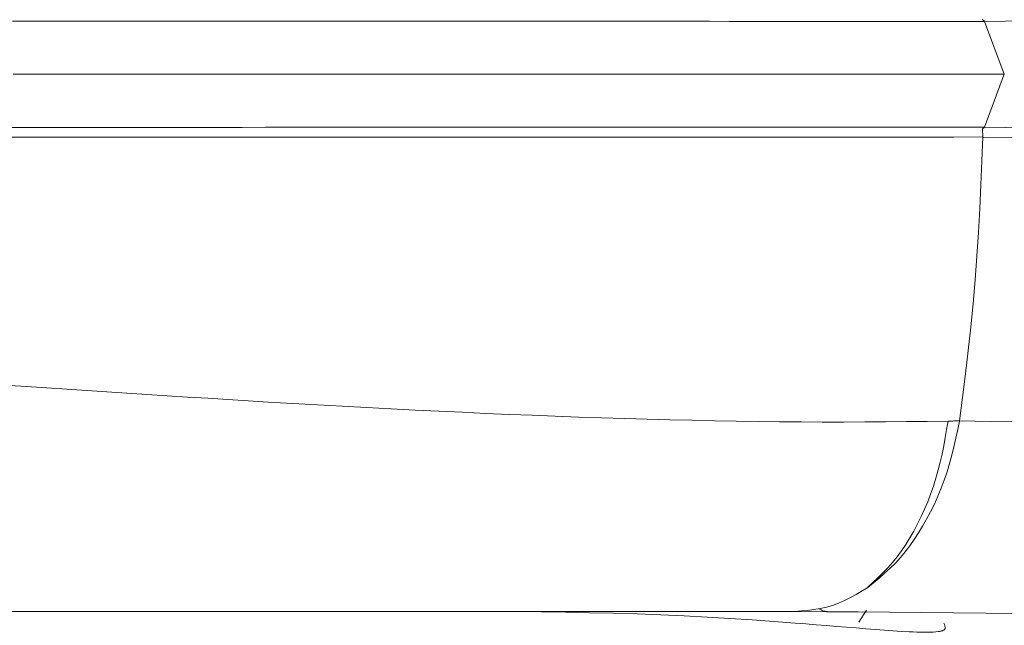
# Model space of a CAD drawing. Extents: x 193 to 943, y 26 to 526.
# Tile 36 of 256: x 359.085 to 360.23, y 91.225 to 91.93. Entities that reach past the tile are written whole.
import ezdxf

# ---------------------------------------------------------------- set-up
doc = ezdxf.new("R2010")
doc.units = 0
doc.layers.get('0').update_dxf_attribs({"lineweight": 25})
doc.layers.add('KG4_HLS_SYA', color=7, linetype='Continuous', lineweight=25)

# ---------------------------------------------------------------- blocks, each defined once
blk = doc.blocks.new('Spline-A069HVY67N', base_point=(360.0153, 91.2414))
at = {"color": 0, "lineweight": -2}
for p, q in [((360.0158, 91.2441), (360.0153, 91.2445)), ((360.0164, 91.2437), (360.0158, 91.2441)), ((360.017, 91.2433), (360.0164, 91.2437)), ((360.0176, 91.2429), (360.017, 91.2433)), ((360.0183, 91.2426), (360.0176, 91.2429)), ((360.019, 91.2423), (360.0183, 91.2426)), ((360.0198, 91.242), (360.019, 91.2423)), ((360.0207, 91.2418), (360.0198, 91.242)), ((360.0216, 91.2417), (360.0207, 91.2418)), ((360.0226, 91.2415), (360.0216, 91.2417)), ((360.0235, 91.2415), (360.0226, 91.2415)), ((360.0245, 91.2414), (360.0235, 91.2415))]:
    blk.add_line(p, q, dxfattribs=at)
blk = doc.blocks.new('Spline-A069HX0A7N', base_point=(358.4584, 91.2415))
at = {"color": 0, "lineweight": -2}
for p, q in [((359.0464, 91.2415), (359.0908, 91.2415)), ((359.0908, 91.2415), (359.1349, 91.2415)), ((359.1349, 91.2415), (359.1788, 91.2415)), ((359.1788, 91.2415), (359.2225, 91.2415)), ((359.2225, 91.2415), (359.266, 91.2415)), ((359.266, 91.2415), (359.2985, 91.2415)), ((359.2985, 91.2415), (359.3309, 91.2415)), ((359.3309, 91.2415), (359.3631, 91.2415)), ((359.3631, 91.2415), (359.3951, 91.2415)), ((359.3951, 91.2415), (359.427, 91.2415)), ((359.427, 91.2415), (359.4586, 91.2415)), ((359.4586, 91.2415), (359.4901, 91.2415)), ((359.4901, 91.2415), (359.5213, 91.2415)), ((359.5213, 91.2415), (359.5524, 91.2415)), ((359.5524, 91.2415), (359.5832, 91.2415)), ((359.5832, 91.2415), (359.6138, 91.2415)), ((359.6138, 91.2415), (359.6442, 91.2415)), ((359.6442, 91.2415), (359.6744, 91.2415)), ((359.6744, 91.2415), (359.7043, 91.2415)), ((359.7043, 91.2415), (359.7339, 91.2415)), ((359.7339, 91.2415), (359.7632, 91.2415)), ((359.7632, 91.2415), (359.7922, 91.2415)), ((359.7922, 91.2415), (359.8209, 91.2415)), ((359.8209, 91.2415), (359.8491, 91.2415)), ((359.8491, 91.2415), (359.877, 91.2415)), ((359.877, 91.2415), (359.9047, 91.2415)), ((359.9047, 91.2415), (359.9322, 91.2415)), ((359.9322, 91.2415), (359.9595, 91.2415)), ((359.9595, 91.2415), (359.9868, 91.2415))]:
    blk.add_line(p, q, dxfattribs=at)
blk = doc.blocks.new('Spline-A069HX0E7N', base_point=(358.3019, 91.8665))
at = {"color": 0, "lineweight": -2}
for p, q in [((359.1195, 91.8665), (359.0773, 91.8665)), ((359.1615, 91.8665), (359.1195, 91.8665)), ((359.2033, 91.8665), (359.1615, 91.8665)), ((359.245, 91.8665), (359.2033, 91.8665)), ((359.2865, 91.8665), (359.245, 91.8665)), ((359.3277, 91.8665), (359.2865, 91.8665)), ((359.3688, 91.8665), (359.3277, 91.8665)), ((359.4096, 91.8665), (359.3688, 91.8665)), ((359.4502, 91.8665), (359.4096, 91.8665)), ((359.4905, 91.8665), (359.4502, 91.8665)), ((359.5306, 91.8665), (359.4905, 91.8665)), ((359.5704, 91.8665), (359.5306, 91.8665)), ((359.6099, 91.8665), (359.5704, 91.8665)), ((359.6491, 91.8665), (359.6099, 91.8665)), ((359.688, 91.8665), (359.6491, 91.8665)), ((359.7267, 91.8665), (359.688, 91.8665)), ((359.765, 91.8665), (359.7267, 91.8665)), ((359.803, 91.8665), (359.765, 91.8665)), ((359.8408, 91.8665), (359.803, 91.8665)), ((359.8782, 91.8665), (359.8408, 91.8665)), ((359.9152, 91.8665), (359.8782, 91.8665)), ((359.9518, 91.8665), (359.9152, 91.8665)), ((359.9879, 91.8665), (359.9518, 91.8665)), ((360.0236, 91.8665), (359.9879, 91.8665)), ((360.0588, 91.8665), (360.0236, 91.8665)), ((360.0936, 91.8665), (360.0588, 91.8665)), ((360.128, 91.8665), (360.0936, 91.8665)), ((360.1622, 91.8665), (360.128, 91.8665)), ((360.1962, 91.8665), (360.1622, 91.8665)), ((360.2301, 91.8665), (360.1962, 91.8665))]:
    blk.add_line(p, q, dxfattribs=at)
blk = doc.blocks.new('Spline-A069HX0I7N', base_point=(360.1781, 91.4633))
at = {"color": 0, "lineweight": -2}
for p, q in [((360.2051, 91.7936), (360.204, 91.7658)), ((360.204, 91.7658), (360.2029, 91.738)), ((360.2029, 91.738), (360.2016, 91.7102)), ((360.2016, 91.7102), (360.2001, 91.6825)), ((360.2001, 91.6825), (360.1983, 91.6548)), ((360.1983, 91.6548), (360.1963, 91.6272)), ((360.1963, 91.6272), (360.1938, 91.5998)), ((360.1938, 91.5998), (360.1911, 91.5724)), ((360.1911, 91.5724), (360.1881, 91.5451)), ((360.1881, 91.5451), (360.1849, 91.5178)), ((360.1849, 91.5178), (360.1815, 91.4906)), ((360.1815, 91.4906), (360.1781, 91.4633))]:
    blk.add_line(p, q, dxfattribs=at)
blk = doc.blocks.new('Spline-A069HX0U7N', base_point=(359.9868, 91.2415))
at = {"color": 0, "lineweight": -2}
for p, q in [((360.058, 91.2614), (360.0648, 91.2654)), ((360.0648, 91.2654), (360.0715, 91.2695)), ((360.0374, 91.2511), (360.0443, 91.2542)), ((360.0443, 91.2542), (360.0512, 91.2577)), ((360.0512, 91.2577), (360.058, 91.2614)), ((359.9868, 91.2415), (359.9942, 91.2421)), ((359.9942, 91.2421), (360.0015, 91.2428)), ((360.0015, 91.2428), (360.0088, 91.2437)), ((360.0088, 91.2437), (360.0161, 91.2448)), ((360.0161, 91.2448), (360.0232, 91.2464)), ((360.0232, 91.2464), (360.0303, 91.2485)), ((360.0303, 91.2485), (360.0374, 91.2511))]:
    blk.add_line(p, q, dxfattribs=at)
blk = doc.blocks.new('Spline-A069HX187N', base_point=(359.6632, 91.2175))
at = {"color": 0, "lineweight": -2}
for p, q in [((359.6915, 91.241), (359.6632, 91.2415)), ((359.7197, 91.2406), (359.6915, 91.241)), ((359.7477, 91.24), (359.7197, 91.2406)), ((359.7756, 91.2394), (359.7477, 91.24)), ((359.8033, 91.2386), (359.7756, 91.2394)), ((359.8307, 91.2376), (359.8033, 91.2386)), ((359.8579, 91.2364), (359.8307, 91.2376)), ((359.8847, 91.2349), (359.8579, 91.2364)), ((359.911, 91.2334), (359.8847, 91.2349)), ((359.9369, 91.2316), (359.911, 91.2334)), ((359.9622, 91.2298), (359.9369, 91.2316)), ((359.987, 91.228), (359.9622, 91.2298)), ((359.9993, 91.227), (359.987, 91.228)), ((360.0115, 91.226), (359.9993, 91.227)), ((360.0234, 91.2251), (360.0115, 91.226)), ((360.0352, 91.2241), (360.0234, 91.2251)), ((360.0467, 91.2232), (360.0352, 91.2241)), ((360.058, 91.2223), (360.0467, 91.2232)), ((360.0692, 91.2214), (360.058, 91.2223)), ((360.0801, 91.2205), (360.0692, 91.2214)), ((360.0907, 91.2197), (360.0801, 91.2205)), ((360.1008, 91.219), (360.0907, 91.2197)), ((360.1104, 91.2184), (360.1008, 91.219)), ((360.1195, 91.218), (360.1104, 91.2184)), ((360.124, 91.2178), (360.1195, 91.218)), ((360.1283, 91.2176), (360.124, 91.2178)), ((360.1324, 91.2175), (360.1283, 91.2176)), ((360.1364, 91.2175), (360.1324, 91.2175)), ((360.1402, 91.2175), (360.1364, 91.2175)), ((360.1438, 91.2175), (360.1402, 91.2175)), ((360.1473, 91.2176), (360.1438, 91.2175)), ((360.1506, 91.2178), (360.1473, 91.2176)), ((360.1535, 91.2181), (360.1506, 91.2178)), ((360.1549, 91.2183), (360.1535, 91.2181)), ((360.1561, 91.2185), (360.1549, 91.2183)), ((360.1568, 91.2187), (360.1561, 91.2185)), ((360.1575, 91.2189), (360.1568, 91.2187)), ((360.1582, 91.2191), (360.1575, 91.2189)), ((360.1588, 91.2193), (360.1582, 91.2191)), ((360.1593, 91.2196), (360.1588, 91.2193)), ((360.1597, 91.2199), (360.1593, 91.2196)), ((360.1602, 91.2202), (360.1597, 91.2199)), ((360.1599, 91.2279), (360.1605, 91.2264)), ((360.1605, 91.2205), (360.1602, 91.2202)), ((360.1605, 91.2264), (360.161, 91.2248)), ((360.1608, 91.2209), (360.1605, 91.2205)), ((360.161, 91.2213), (360.1608, 91.2209)), ((360.161, 91.2248), (360.1613, 91.2234)), ((360.1612, 91.2217), (360.161, 91.2213)), ((360.1613, 91.2221), (360.1612, 91.2217)), ((360.1613, 91.2234), (360.1614, 91.2229)), ((360.1614, 91.2229), (360.1613, 91.2225)), ((360.1613, 91.2225), (360.1613, 91.2221))]:
    blk.add_line(p, q, dxfattribs=at)
blk = doc.blocks.new('Spline-A069HX1C7N', base_point=(359.9868, 91.2369))
at = {"color": 0, "lineweight": -2}
for p, q in [((359.9868, 91.2415), (360.0235, 91.2412)), ((360.0235, 91.2412), (360.0602, 91.241)), ((360.0602, 91.241), (360.097, 91.2407)), ((360.097, 91.2407), (360.134, 91.2404)), ((360.134, 91.2404), (360.1713, 91.2401)), ((360.1713, 91.2401), (360.2089, 91.2397)), ((360.2089, 91.2397), (360.2469, 91.2393)), ((360.2469, 91.2393), (360.2852, 91.2389)), ((360.2852, 91.2389), (360.3238, 91.2384)), ((360.3238, 91.2384), (360.3625, 91.2379)), ((360.3625, 91.2379), (360.4014, 91.2374)), ((360.4014, 91.2374), (360.4404, 91.2369))]:
    blk.add_line(p, q, dxfattribs=at)
blk = doc.blocks.new('Spline-A069HX1Y7N', base_point=(360.0715, 91.2695))
at = {"color": 0, "lineweight": -2}
for p, q in [((360.176, 91.4531), (360.1781, 91.4631)), ((360.1739, 91.4431), (360.176, 91.4531)), ((360.1716, 91.4331), (360.1739, 91.4431)), ((360.1666, 91.4135), (360.1692, 91.4233)), ((360.1692, 91.4233), (360.1716, 91.4331)), ((360.1637, 91.4039), (360.1666, 91.4135)), ((360.1604, 91.3942), (360.1637, 91.4039)), ((360.1568, 91.3848), (360.1604, 91.3942)), ((360.1529, 91.3755), (360.1568, 91.3848)), ((360.1444, 91.3575), (360.1488, 91.3664)), ((360.1488, 91.3664), (360.1529, 91.3755)), ((360.1398, 91.3489), (360.1444, 91.3575)), ((360.1352, 91.3408), (360.1398, 91.3489)), ((360.1255, 91.3253), (360.1305, 91.3329)), ((360.1305, 91.3329), (360.1352, 91.3408)), ((360.1204, 91.318), (360.1255, 91.3253)), ((360.1095, 91.3044), (360.115, 91.311)), ((360.115, 91.311), (360.1204, 91.318)), ((360.0973, 91.2918), (360.1035, 91.2979)), ((360.1035, 91.2979), (360.1095, 91.3044)), ((360.0846, 91.2803), (360.091, 91.286)), ((360.091, 91.286), (360.0973, 91.2918)), ((360.0715, 91.2695), (360.0781, 91.2749)), ((360.0781, 91.2749), (360.0846, 91.2803))]:
    blk.add_line(p, q, dxfattribs=at)
blk = doc.blocks.new('Spline-A069I00G7N', base_point=(358.304, 91.9278))
at = {"color": 0, "lineweight": -2}
for p, q in [((359.0768, 91.9282), (359.0901, 91.9282)), ((359.0901, 91.9282), (359.1033, 91.9282)), ((359.1033, 91.9282), (359.1165, 91.9282)), ((359.1165, 91.9282), (359.1297, 91.9282)), ((359.1297, 91.9282), (359.1428, 91.9282)), ((359.1428, 91.9282), (359.156, 91.9282)), ((359.156, 91.9282), (359.1694, 91.9282)), ((359.1694, 91.9282), (359.1827, 91.9282)), ((359.1827, 91.9282), (359.196, 91.9282)), ((359.196, 91.9282), (359.2094, 91.9282)), ((359.2094, 91.9282), (359.2226, 91.9282)), ((359.2226, 91.9282), (359.2359, 91.9282)), ((359.2359, 91.9282), (359.2494, 91.9282)), ((359.2494, 91.9282), (359.2629, 91.9282)), ((359.2629, 91.9282), (359.2763, 91.9282)), ((359.2763, 91.9282), (359.2897, 91.9282)), ((359.2897, 91.9282), (359.3031, 91.9282)), ((359.3031, 91.9282), (359.3165, 91.9282)), ((359.3165, 91.9282), (359.3515, 91.9282)), ((359.3515, 91.9282), (359.3863, 91.9282)), ((359.3863, 91.9282), (359.421, 91.9282)), ((359.421, 91.9282), (359.4555, 91.9282)), ((359.4555, 91.9282), (359.4898, 91.9282)), ((359.4898, 91.9282), (359.5239, 91.9282)), ((359.5239, 91.9282), (359.5547, 91.9282)), ((359.5547, 91.9282), (359.5854, 91.9282)), ((359.5854, 91.9282), (359.6159, 91.9282)), ((359.6159, 91.9282), (359.6462, 91.9281)), ((359.6462, 91.9281), (359.6763, 91.9281)), ((359.6763, 91.9281), (359.7062, 91.9281)), ((359.7062, 91.9281), (359.733, 91.9281)), ((359.733, 91.9281), (359.7596, 91.9281)), ((359.7596, 91.9281), (359.7861, 91.9281)), ((359.7861, 91.9281), (359.8124, 91.9281)), ((359.8124, 91.9281), (359.8385, 91.9281)), ((359.8385, 91.9281), (359.8644, 91.9281)), ((359.8644, 91.9281), (359.8873, 91.9281)), ((359.8873, 91.9281), (359.91, 91.928)), ((359.91, 91.928), (359.9326, 91.928)), ((359.9326, 91.928), (359.9551, 91.928)), ((359.9551, 91.928), (359.9774, 91.928)), ((359.9774, 91.928), (359.9996, 91.928)), ((359.9996, 91.928), (360.0189, 91.928)), ((360.0189, 91.928), (360.0381, 91.928)), ((360.0381, 91.928), (360.0571, 91.928)), ((360.0571, 91.928), (360.076, 91.9279)), ((360.076, 91.9279), (360.0948, 91.9279)), ((360.0948, 91.9279), (360.1134, 91.9279)), ((360.1134, 91.9279), (360.1292, 91.9279)), ((360.1292, 91.9279), (360.145, 91.9279)), ((360.145, 91.9279), (360.1606, 91.9279)), ((360.1606, 91.9279), (360.1762, 91.9279)), ((360.1762, 91.9279), (360.1918, 91.9278)), ((360.1918, 91.9278), (360.2073, 91.9278))]:
    blk.add_line(p, q, dxfattribs=at)
blk = doc.blocks.new('Spline-A069I00I7N', base_point=(358.304, 91.8047))
at = {"color": 0, "lineweight": -2}
for p, q in [((359.1109, 91.8047), (359.0693, 91.8047)), ((359.1524, 91.8047), (359.1109, 91.8047)), ((359.1937, 91.8047), (359.1524, 91.8047)), ((359.2348, 91.8047), (359.1937, 91.8047)), ((359.2758, 91.8047), (359.2348, 91.8047)), ((359.3165, 91.8047), (359.2758, 91.8047)), ((359.3438, 91.8047), (359.3165, 91.8047)), ((359.3709, 91.8048), (359.3438, 91.8047)), ((359.398, 91.8048), (359.3709, 91.8048)), ((359.4249, 91.8048), (359.398, 91.8048)), ((359.4518, 91.8048), (359.4249, 91.8048)), ((359.4785, 91.8048), (359.4518, 91.8048)), ((359.5038, 91.8048), (359.4785, 91.8048)), ((359.529, 91.8048), (359.5038, 91.8048)), ((359.554, 91.8048), (359.529, 91.8048)), ((359.579, 91.8048), (359.554, 91.8048)), ((359.6038, 91.8048), (359.579, 91.8048)), ((359.6286, 91.8048), (359.6038, 91.8048)), ((359.6519, 91.8048), (359.6286, 91.8048)), ((359.6751, 91.8048), (359.6519, 91.8048)), ((359.6982, 91.8048), (359.6751, 91.8048)), ((359.7212, 91.8048), (359.6982, 91.8048)), ((359.7441, 91.8048), (359.7212, 91.8048)), ((359.7668, 91.8048), (359.7441, 91.8048)), ((359.7882, 91.8049), (359.7668, 91.8048)), ((359.8095, 91.8049), (359.7882, 91.8049)), ((359.8306, 91.8049), (359.8095, 91.8049)), ((359.8517, 91.8049), (359.8306, 91.8049)), ((359.8726, 91.8049), (359.8517, 91.8049)), ((359.8934, 91.8049), (359.8726, 91.8049)), ((359.9129, 91.8049), (359.8934, 91.8049)), ((359.9323, 91.8049), (359.9129, 91.8049)), ((359.9516, 91.8049), (359.9323, 91.8049)), ((359.9707, 91.8049), (359.9516, 91.8049)), ((359.9898, 91.8049), (359.9707, 91.8049)), ((360.0087, 91.805), (359.9898, 91.8049)), ((360.0264, 91.805), (360.0087, 91.805)), ((360.044, 91.805), (360.0264, 91.805)), ((360.0615, 91.805), (360.044, 91.805)), ((360.0789, 91.805), (360.0615, 91.805)), ((360.0961, 91.805), (360.0789, 91.805)), ((360.1132, 91.805), (360.0961, 91.805)), ((360.1291, 91.805), (360.1132, 91.805)), ((360.1448, 91.805), (360.1291, 91.805)), ((360.1605, 91.8051), (360.1448, 91.805)), ((360.1762, 91.8051), (360.1605, 91.8051)), ((360.1917, 91.8051), (360.1762, 91.8051)), ((360.2073, 91.8051), (360.1917, 91.8051))]:
    blk.add_line(p, q, dxfattribs=at)
blk = doc.blocks.new('Spline-A069I0127N', base_point=(358.3042, 91.7932))
at = {"color": 0, "lineweight": -2}
for p, q in [((359.0673, 91.7932), (359.1091, 91.7932)), ((359.1091, 91.7932), (359.1508, 91.7932)), ((359.1508, 91.7932), (359.1922, 91.7932)), ((359.1922, 91.7932), (359.2335, 91.7932)), ((359.2335, 91.7932), (359.2746, 91.7932)), ((359.2746, 91.7932), (359.3155, 91.7932)), ((359.3155, 91.7932), (359.3558, 91.7932)), ((359.3558, 91.7932), (359.3959, 91.7932)), ((359.3959, 91.7932), (359.4358, 91.7932)), ((359.4358, 91.7932), (359.4755, 91.7932)), ((359.4755, 91.7932), (359.5149, 91.7932)), ((359.5149, 91.7932), (359.554, 91.7932)), ((359.554, 91.7932), (359.5927, 91.7932)), ((359.5927, 91.7932), (359.6312, 91.7932)), ((359.6312, 91.7932), (359.6694, 91.7932)), ((359.6694, 91.7932), (359.7073, 91.7933)), ((359.7073, 91.7933), (359.7449, 91.7933)), ((359.7449, 91.7933), (359.7822, 91.7933)), ((359.7822, 91.7933), (359.8195, 91.7933)), ((359.8195, 91.7933), (359.8564, 91.7933)), ((359.8564, 91.7933), (359.893, 91.7933)), ((359.893, 91.7933), (359.9291, 91.7933)), ((359.9291, 91.7933), (359.9648, 91.7933)), ((359.9648, 91.7933), (360.0001, 91.7934)), ((360.0001, 91.7934), (360.035, 91.7934)), ((360.035, 91.7934), (360.0696, 91.7934)), ((360.0696, 91.7934), (360.1038, 91.7934)), ((360.1038, 91.7934), (360.1377, 91.7934)), ((360.1377, 91.7934), (360.1715, 91.7934)), ((360.1715, 91.7934), (360.2051, 91.7935))]:
    blk.add_line(p, q, dxfattribs=at)
blk = doc.blocks.new('Spline-A069I01E7N', base_point=(358.4813, 91.4619))
at = {"color": 0, "lineweight": -2}
for p, q in [((359.0929, 91.5032), (359.0667, 91.5049)), ((359.1164, 91.5016), (359.0929, 91.5032)), ((359.1398, 91.5), (359.1164, 91.5016)), ((359.1631, 91.4984), (359.1398, 91.5)), ((359.1864, 91.4969), (359.1631, 91.4984)), ((359.2097, 91.4954), (359.1864, 91.4969)), ((359.2328, 91.4939), (359.2097, 91.4954)), ((359.2565, 91.4924), (359.2328, 91.4939)), ((359.2801, 91.4909), (359.2565, 91.4924)), ((359.3037, 91.4895), (359.2801, 91.4909)), ((359.3272, 91.488), (359.3037, 91.4895)), ((359.3506, 91.4866), (359.3272, 91.488)), ((359.3739, 91.4852), (359.3506, 91.4866)), ((359.4028, 91.4835), (359.3739, 91.4852)), ((359.4315, 91.4819), (359.4028, 91.4835)), ((359.4601, 91.4803), (359.4315, 91.4819)), ((359.4886, 91.4787), (359.4601, 91.4803)), ((359.5169, 91.4773), (359.4886, 91.4787)), ((359.5451, 91.4758), (359.5169, 91.4773)), ((359.5726, 91.4745), (359.5451, 91.4758)), ((359.6, 91.4732), (359.5726, 91.4745)), ((359.6272, 91.472), (359.6, 91.4732)), ((359.6542, 91.4708), (359.6272, 91.472)), ((359.6812, 91.4697), (359.6542, 91.4708)), ((359.708, 91.4687), (359.6812, 91.4697)), ((359.7349, 91.4677), (359.708, 91.4687)), ((359.7617, 91.4668), (359.7349, 91.4677)), ((359.7883, 91.466), (359.7617, 91.4668)), ((359.8148, 91.4652), (359.7883, 91.466)), ((359.8411, 91.4645), (359.8148, 91.4652)), ((359.8673, 91.4639), (359.8411, 91.4645)), ((359.893, 91.4633), (359.8673, 91.4639)), ((359.9185, 91.4629), (359.893, 91.4633)), ((359.9438, 91.4625), (359.9185, 91.4629)), ((359.9689, 91.4622), (359.9438, 91.4625)), ((359.9938, 91.462), (359.9689, 91.4622)), ((360.0185, 91.4619), (359.9938, 91.462)), ((360.0433, 91.4619), (360.0185, 91.4619)), ((360.0678, 91.462), (360.0433, 91.4619)), ((360.0921, 91.4622), (360.0678, 91.462)), ((360.1164, 91.4625), (360.0921, 91.4622)), ((360.1405, 91.4627), (360.1164, 91.4625)), ((360.1647, 91.463), (360.1405, 91.4627))]:
    blk.add_line(p, q, dxfattribs=at)
blk = doc.blocks.new('Spline-A069I01G7N', base_point=(360.1647, 91.463))
at = {"color": 0, "lineweight": -2}
for p, q in [((360.1658, 91.4631), (360.1647, 91.463)), ((360.1669, 91.4631), (360.1658, 91.4631)), ((360.168, 91.4631), (360.1669, 91.4631)), ((360.1692, 91.4631), (360.168, 91.4631)), ((360.1703, 91.4631), (360.1692, 91.4631)), ((360.1714, 91.4632), (360.1703, 91.4631)), ((360.1725, 91.4632), (360.1714, 91.4632)), ((360.1737, 91.4632), (360.1725, 91.4632)), ((360.1748, 91.4632), (360.1737, 91.4632)), ((360.1759, 91.4633), (360.1748, 91.4632)), ((360.177, 91.4633), (360.1759, 91.4633)), ((360.1781, 91.4633), (360.177, 91.4633))]:
    blk.add_line(p, q, dxfattribs=at)
blk = doc.blocks.new('Spline-A069I03E7N', base_point=(360.0714, 91.2698))
at = {"color": 0, "lineweight": -2}
for p, q in [((360.1647, 91.463), (360.1631, 91.4534)), ((360.1631, 91.4534), (360.1614, 91.4438)), ((360.1614, 91.4438), (360.1597, 91.4342)), ((360.1578, 91.4247), (360.1557, 91.4154)), ((360.1597, 91.4342), (360.1578, 91.4247)), ((360.1557, 91.4154), (360.1534, 91.4061)), ((360.1534, 91.4061), (360.1507, 91.3966)), ((360.1507, 91.3966), (360.1478, 91.3873)), ((360.1445, 91.3781), (360.1411, 91.3692)), ((360.1478, 91.3873), (360.1445, 91.3781)), ((360.1411, 91.3692), (360.1374, 91.3604)), ((360.1374, 91.3604), (360.1335, 91.3519)), ((360.1293, 91.3433), (360.125, 91.335)), ((360.1335, 91.3519), (360.1293, 91.3433)), ((360.125, 91.335), (360.1204, 91.327)), ((360.1204, 91.327), (360.1157, 91.3193)), ((360.1107, 91.3119), (360.1055, 91.305)), ((360.1157, 91.3193), (360.1107, 91.3119)), ((360.1002, 91.2985), (360.0946, 91.2923)), ((360.1055, 91.305), (360.1002, 91.2985)), ((360.0889, 91.2865), (360.0831, 91.2808)), ((360.0946, 91.2923), (360.0889, 91.2865)), ((360.0773, 91.2753), (360.0714, 91.2698)), ((360.0831, 91.2808), (360.0773, 91.2753))]:
    blk.add_line(p, q, dxfattribs=at)
blk = doc.blocks.new('Spline-A069I04Q7N', base_point=(360.2074, 91.7997))
at = {"color": 0, "lineweight": -2}
blk.add_line((360.2074, 91.8051), (360.2599, 91.804), dxfattribs=at)
blk = doc.blocks.new('Spline-A069I04W7N', base_point=(360.2074, 91.9278))
at = {"color": 0, "lineweight": -2}
blk.add_line((360.2074, 91.9278), (360.26, 91.9286), dxfattribs=at)
blk = doc.blocks.new('Spline-A069I0547N', base_point=(360.2051, 91.79))
at = {"color": 0, "lineweight": -2}
blk.add_line((360.2051, 91.7934), (360.2578, 91.7929), dxfattribs=at)
blk = doc.blocks.new('Spline-A069I0567N', base_point=(360.1781, 91.4426))
at = {"color": 0, "lineweight": -2}
for p, q in [((360.2138, 91.4627), (360.1781, 91.4633)), ((360.2495, 91.462), (360.2138, 91.4627)), ((360.2852, 91.4612), (360.2495, 91.462)), ((360.321, 91.4602), (360.2852, 91.4612)), ((360.3569, 91.459), (360.321, 91.4602)), ((360.3929, 91.4574), (360.3569, 91.459)), ((360.429, 91.4555), (360.3929, 91.4574)), ((360.4652, 91.4533), (360.429, 91.4555)), ((360.5015, 91.4508), (360.4652, 91.4533)), ((360.5378, 91.4482), (360.5015, 91.4508)), ((360.5742, 91.4454), (360.5378, 91.4482)), ((360.6106, 91.4426), (360.5742, 91.4454))]:
    blk.add_line(p, q, dxfattribs=at)

msp = doc.modelspace()

# ---------------------------------------------------------------- linework, layer by layer
at = {"layer": 'KG4_HLS_SYA', "color": 8, "linetype": 'Continuous', "lineweight": 9, "ltscale": 0.13, "true_color": 0x808080}
for p, q in [((360.2074, 91.9278), (360.2048, 91.93)), ((360.2073, 91.9278), (360.2301, 91.8665)), ((360.2301, 91.8665), (360.2073, 91.8051)), ((360.2048, 91.803), (360.2073, 91.8051)), ((360.2051, 91.7935), (360.2048, 91.803)), ((360.0699, 91.2429), (360.0609, 91.2289))]:
    msp.add_line(p, q, dxfattribs=at)

# ---------------------------------------------------------------- block references
for name, p in [('Spline-A069I00G7N', (358.304, 91.9278)), ('Spline-A069I04W7N', (360.2074, 91.9278)), ('Spline-A069HX0E7N', (358.3019, 91.8665)), ('Spline-A069I00I7N', (358.304, 91.8047)), ('Spline-A069I04Q7N', (360.2074, 91.7997)), ('Spline-A069I0127N', (358.3042, 91.7932)), ('Spline-A069HX0I7N', (360.1781, 91.4633)), ('Spline-A069I0547N', (360.2051, 91.79)), ('Spline-A069I01E7N', (358.4813, 91.4619)), ('Spline-A069I03E7N', (360.0714, 91.2698)), ('Spline-A069HX1Y7N', (360.0715, 91.2695)), ('Spline-A069I01G7N', (360.1647, 91.463)), ('Spline-A069I0567N', (360.1781, 91.4426)), ('Spline-A069HX0U7N', (359.9868, 91.2415)), ('Spline-A069HX0A7N', (358.4584, 91.2415)), ('Spline-A069HX187N', (359.6632, 91.2175)), ('Spline-A069HX1C7N', (359.9868, 91.2369)), ('Spline-A069HVY67N', (360.0153, 91.2414))]:
    msp.add_blockref(name, p, dxfattribs=at)

doc.saveas('drawing.dxf')
